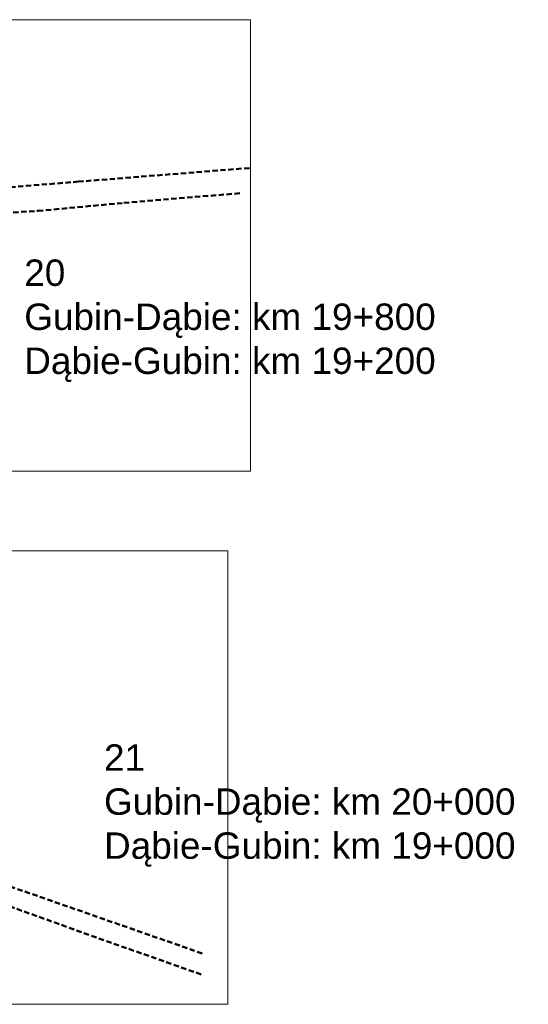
# Model space of a CAD drawing. Header units: millimetres. Extents: x -32728 to 16036, y -21222 to 1675.
# Tile 19 of 58: x 2430 to 2526, y -814 to -628. Entities that reach past the tile are written whole.
import ezdxf

# ---------------------------------------------------------------- set-up
doc = ezdxf.new("R2010")
doc.units = ezdxf.units.MM
doc.linetypes.add('2', pattern=[1.5, 1, -0.5])
doc.layers.add('0  podklady', color=250, linetype='Continuous', lineweight=5, plot=False)
doc.layers.add('0 pomoc', color=61, linetype='Continuous', lineweight=30, plot=False)
doc.layers.add('2 krawedz jezdni', color=7, linetype='2', lineweight=50, true_color=0x000000)
doc.styles.get("Standard").update_dxf_attribs({"font": 'arial.ttf'})
picture_1 = doc.add_image_def('image25.png', size_in_pixel=(1885, 888))
picture_2 = doc.add_image_def('image26.png', size_in_pixel=(1884, 892))

msp = doc.modelspace()

# ---------------------------------------------------------------- linework, layer by layer
at = {"layer": '2 krawedz jezdni', "color": 0}
for points in [[(2473.44, -656.127), (2441.137, -658.703), (2425.517, -659.99), (2407.657, -660.214), (2392.541, -659.878), (2384.815, -659.766), (2378.041, -661.39), (2372.163, -664.021), (2367.964, -668.78), (2364.829, -674.771), (2364.157, -682.888), (2365.948, -692.294), (2376.25, -715.024)], [(2381.512, -714.296), (2375.802, -701.867), (2372.275, -694.365), (2371.099, -688.543), (2370.707, -681.769), (2372.387, -674.211), (2375.522, -669.228), (2379.385, -666.485), (2384.088, -665.701), (2398.644, -665.589), (2418.295, -665.197), (2433.467, -664.245), (2449.702, -662.734), (2471.873, -660.886)], [(2464.509, -804.792), (2421.742, -789.87), (2385.297, -776.643), (2359.321, -766.696), (2338.709, -759.078), (2329.149, -756.386), (2315.569, -755.488), (2298.79, -755.176)], [(2304.601, -759.389), (2318.103, -759.506), (2333.828, -761.808), (2347.252, -766.062), (2373.001, -776.045), (2444.994, -801.96), (2464.571, -808.85)]]:
    msp.add_lwpolyline(points, dxfattribs=at)

# ---------------------------------------------------------------- texts
at = {"layer": '0 pomoc', "color": 1, "char_height": 5, "width": 94.7938, "attachment_point": 1}
for s, insert in [('20\\PGubin-Dąbie: km 19+800\\PDąbie-Gubin: km 19+200', (2430.852, -673.444)), ('21\\PGubin-Dąbie: km 20+000\\PDąbie-Gubin: km 19+000', (2445.949, -765.216))]:
    msp.add_mtext(s, dxfattribs=dict(at, insert=insert))

# ---------------------------------------------------------------- pictures from other files: only their frames are drawn
at = {"layer": '0  podklady'}
image = msp.add_image(picture_1, insert=(2292.299, -713.493), size_in_units=(181.367, 85.44), dxfattribs=at)
image.dxf.flags = 7
image = msp.add_image(picture_2, insert=(2288.104, -814.427), size_in_units=(181.271, 85.825), dxfattribs=at)
image.dxf.flags = 7

doc.saveas('drawing.dxf')
